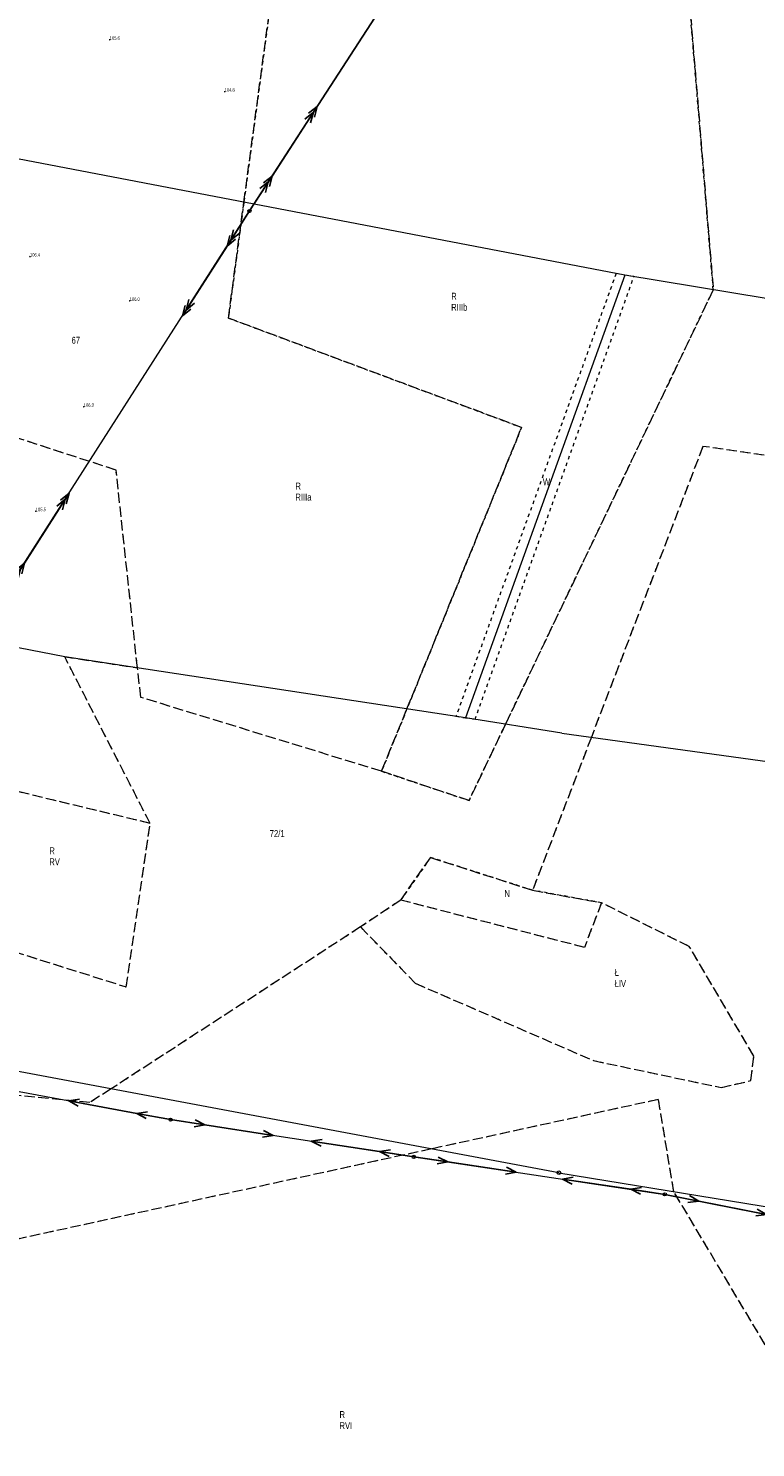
# Model space of a CAD drawing. Header units: inches. Extents: x 6497603 to 6502483, y 5925790 to 5934357.
# Tile 42 of 256: x 6499505 to 6499663, y 5926467 to 5926775. Entities that reach past the tile are written whole.
import ezdxf
from ezdxf.enums import TextEntityAlignment as Align

# ---------------------------------------------------------------- set-up
doc = ezdxf.new("R2010")
doc.units = ezdxf.units.IN
doc.header["$MEASUREMENT"] = 0
for name, pattern in [('219-1000', [0, 0]), ('egkk-1000', [3, 2.25, -0.75]), ('egug-1000', [1.5, 0.75, -0.75]), ('suep_nn_1000', [0, 0]), ('suep_sn_1000', [0, 0])]:
    doc.linetypes.add(name, pattern=pattern)
for name, color, linetype in [('202-punkt graniczny', 7, 'Continuous'), ('203-punkt graniczny', 7, 'Continuous'), ('209-oznaczenie konturu klasyfikacyjnego', 7, 'Continuous'), ('210-oznaczenie konturu użytku gruntowego', 7, 'Continuous'), ('211-numer działki ewidencyjnej', 7, 'Continuous'), ('217-kontur klasyfikacyjny', 7, 'Continuous'), ('218-kontur użytku gruntowego', 7, 'Continuous'), ('219-działka ewidencyjna', 7, 'Continuous'), ('pikieta naturalna', 7, 'Continuous'), ('pikieta naturalna-Atr2', 7, 'Continuous'), ('przewód elektroenergetyczny niskiego napięcia', 7, 'Continuous'), ('przewód elektroenergetyczny średniego napięcia', 7, 'Continuous'), ('słup przewodów napowietrznych', 7, 'Continuous')]:
    doc.layers.add(name, color=color, linetype=linetype)
doc.styles.get("Standard").update_dxf_attribs({"font": 'arial.ttf'})

# ---------------------------------------------------------------- blocks, each defined once
blk = doc.blocks.new('203')
at = {"linetype": 'Continuous', "lineweight": 0}
h = blk.add_hatch(color=0, dxfattribs=at)
edge = h.paths.add_edge_path()
edge.add_arc((0, 0), 0.09, 0, 360)
blk = doc.blocks.new('202')
at = {"color": 0, "linetype": 'Continuous', "lineweight": 0}
blk.add_circle((0, 0), 0.4, dxfattribs=at)
blk = doc.blocks.new('US15')
at = {"color": 0, "linetype": 'Continuous', "lineweight": 13}
blk.add_circle((0, 0), 0.35, dxfattribs=at)
blk = doc.blocks.new('PW01')
at = {"linetype": 'Continuous', "lineweight": 13}
h = blk.add_hatch(color=0, dxfattribs=at)
edge = h.paths.add_edge_path()
edge.add_arc((0, 0), 0.18, 0, 360)
blk = doc.blocks.new('SUEP1')
at = {"color": 0, "linetype": 'Continuous'}
for p, q in [((0, 0), (7.5, 0)), ((7.5, 0), (5.25, 0.75)), ((7.5, 0), (5.25, -0.75)), ((7.5, 0), (22.5, 0)), ((22.5, 0), (20.25, 0.75)), ((22.5, 0), (20.25, -0.75))]:
    blk.add_line(p, q, dxfattribs=at)
blk = doc.blocks.new('SUEP2')
at = {"color": 0, "linetype": 'Continuous'}
for p, q in [((0, 0), (9.04, 0)), ((7.54, 0), (5.29, 0.75)), ((7.54, 0), (5.29, -0.75)), ((9.04, 0), (6.79, 0.75)), ((9.04, 0), (6.79, -0.75)), ((9.04, 0), (27.04, 0)), ((25.54, 0), (23.29, 0.75)), ((25.54, 0), (23.29, -0.75)), ((27.04, 0), (24.79, 0.75)), ((27.04, 0), (24.79, -0.75))]:
    blk.add_line(p, q, dxfattribs=at)

msp = doc.modelspace()

# ---------------------------------------------------------------- linework, layer by layer
at = {"layer": '217-kontur klasyfikacyjny', "color": 3, "linetype": 'egkk-1000', "lineweight": 18, "flags": 128}
for points in [[(6499551.46, 5926737.46), (6499568.1, 5926861.79)], [(6499642.94, 5926843.93), (6499653.33, 5926718.47)], [(6499548.1, 5926712.32), (6499551.46, 5926737.46)], [(6499653.33, 5926718.47), (6499608.25, 5926624.15)], [(6499611.73, 5926688.57), (6499548.1, 5926712.32)], [(6499523.73, 5926679.31), (6499455.37, 5926701.51)], [(6499586.85, 5926627.46), (6499611.73, 5926688.57)], [(6499651.1, 5926684.46), (6499626.87, 5926621.32)], [(6499700.02, 5926677.4), (6499651.1, 5926684.46)], [(6499528.36, 5926636.38), (6499523.73, 5926679.31)], [(6499531.11, 5926602.6), (6499512.57, 5926638.79)], [(6499512.57, 5926638.79), (6499528.36, 5926636.38)], [(6499529.12, 5926629.95), (6499528.36, 5926636.38)], [(6499581.33, 5926613.92), (6499529.12, 5926629.95)], [(6499581.33, 5926613.92), (6499586.85, 5926627.46)], [(6499608.25, 5926624.15), (6499600.32, 5926607.57)], [(6499626.87, 5926621.32), (6499614.1, 5926588.08)], [(6499531.11, 5926602.6), (6499490.08, 5926612.46)], [(6499600.32, 5926607.57), (6499581.33, 5926613.92)], [(6499525.94, 5926567.08), (6499531.11, 5926602.6)], [(6499585.5, 5926585.94), (6499591.99, 5926595.19)], [(6499591.99, 5926595.19), (6499614.1, 5926588.08)], [(6499614.1, 5926588.08), (6499629.07, 5926585.36)], [(6499585.5, 5926585.94), (6499576.77, 5926580.11)], [(6499625.36, 5926575.66), (6499585.5, 5926585.94)], [(6499629.07, 5926585.36), (6499625.36, 5926575.66)], [(6499648.12, 5926575.86), (6499629.07, 5926585.36)], [(6499481.46, 5926581.12), (6499525.94, 5926567.08)], [(6499576.77, 5926580.11), (6499522.66, 5926544.96)], [(6499576.77, 5926580.11), (6499588.66, 5926567.89)], [(6499662.15, 5926552.07), (6499648.12, 5926575.86)], [(6499588.66, 5926567.89), (6499627.33, 5926551.1)], [(6499518.05, 5926541.98), (6499404.5, 5926552.89)], [(6499627.33, 5926551.1), (6499655.03, 5926545.25)], [(6499661.48, 5926546.75), (6499662.15, 5926552.07)], [(6499655.03, 5926545.25), (6499661.48, 5926546.75)], [(6499522.66, 5926544.96), (6499518.05, 5926541.98)], [(6499641.42, 5926542.65), (6499592.23, 5926531.92)], [(6499644.78, 5926522.62), (6499641.42, 5926542.65)], [(6499592.23, 5926531.92), (6499357.25, 5926480.69)], [(6499678.42, 5926466.18), (6499644.78, 5926522.62)]]:
    msp.add_lwpolyline(points, dxfattribs=at)
at = {"layer": '218-kontur użytku gruntowego', "color": 3, "linetype": 'egug-1000', "lineweight": 18, "flags": 128}
for points in [[(6499568.1, 5926861.79), (6499551.46, 5926737.46)], [(6499653.33, 5926718.47), (6499642.94, 5926843.93)], [(6499551.46, 5926737.46), (6499548.1, 5926712.32)], [(6499632.24, 5926722), (6499597.49, 5926625.85)], [(6499601.65, 5926625.2), (6499636.09, 5926721.32)], [(6499634.13, 5926721.64), (6499632.24, 5926722)], [(6499636.09, 5926721.32), (6499634.13, 5926721.64)], [(6499608.25, 5926624.15), (6499653.33, 5926718.47)], [(6499548.1, 5926712.32), (6499611.73, 5926688.57)], [(6499523.73, 5926679.31), (6499455.37, 5926701.51)], [(6499611.73, 5926688.57), (6499586.85, 5926627.46)], [(6499651.1, 5926684.46), (6499626.87, 5926621.32)], [(6499700.02, 5926677.4), (6499651.1, 5926684.46)], [(6499528.36, 5926636.38), (6499523.73, 5926679.31)], [(6499531.11, 5926602.6), (6499512.57, 5926638.79)], [(6499512.57, 5926638.79), (6499528.36, 5926636.38)], [(6499529.12, 5926629.95), (6499528.36, 5926636.38)], [(6499581.33, 5926613.92), (6499529.12, 5926629.95)], [(6499586.85, 5926627.46), (6499581.33, 5926613.92)], [(6499597.49, 5926625.85), (6499599.58, 5926625.53)], [(6499599.58, 5926625.53), (6499601.65, 5926625.2)], [(6499600.32, 5926607.57), (6499608.25, 5926624.15)], [(6499626.87, 5926621.32), (6499614.1, 5926588.08)], [(6499531.11, 5926602.6), (6499490.08, 5926612.46)], [(6499581.33, 5926613.92), (6499600.32, 5926607.57)], [(6499525.94, 5926567.08), (6499531.11, 5926602.6)], [(6499591.99, 5926595.19), (6499585.5, 5926585.94)], [(6499614.1, 5926588.08), (6499591.99, 5926595.19)], [(6499629.07, 5926585.36), (6499614.1, 5926588.08)], [(6499585.5, 5926585.94), (6499576.77, 5926580.11)], [(6499625.36, 5926575.66), (6499585.5, 5926585.94)], [(6499629.07, 5926585.36), (6499625.36, 5926575.66)], [(6499648.12, 5926575.86), (6499629.07, 5926585.36)], [(6499481.46, 5926581.12), (6499525.94, 5926567.08)], [(6499576.77, 5926580.11), (6499522.66, 5926544.96)], [(6499576.77, 5926580.11), (6499588.66, 5926567.89)], [(6499662.15, 5926552.07), (6499648.12, 5926575.86)], [(6499588.66, 5926567.89), (6499627.33, 5926551.1)], [(6499518.05, 5926541.98), (6499404.5, 5926552.89)], [(6499627.33, 5926551.1), (6499655.03, 5926545.25)], [(6499661.48, 5926546.75), (6499662.15, 5926552.07)], [(6499655.03, 5926545.25), (6499661.48, 5926546.75)], [(6499522.66, 5926544.96), (6499518.05, 5926541.98)], [(6499641.42, 5926542.65), (6499592.23, 5926531.92)], [(6499644.78, 5926522.62), (6499641.42, 5926542.65)], [(6499592.23, 5926531.92), (6499357.25, 5926480.69)], [(6499678.42, 5926466.18), (6499644.78, 5926522.62)]]:
    msp.add_lwpolyline(points, dxfattribs=at)
at = {"layer": '219-działka ewidencyjna', "color": 3, "linetype": '219-1000', "lineweight": 18, "flags": 128}
for points in [[(6499634.13, 5926721.64), (6499481.86, 5926750.77)], [(6499634.13, 5926721.64), (6499599.58, 5926625.53)], [(6499787.5, 5926696.27), (6499634.13, 5926721.64)], [(6499512.57, 5926638.79), (6499430.23, 5926654.76)], [(6499599.58, 5926625.53), (6499512.57, 5926638.79)], [(6499620.43, 5926622.22), (6499599.58, 5926625.53)], [(6499620.43, 5926622.22), (6499739.58, 5926605.79)], [(6499619.82, 5926526.75), (6499497.03, 5926549.77)], [(6499619.82, 5926526.75), (6499724.51, 5926509.61)]]:
    msp.add_lwpolyline(points, dxfattribs=at)
at = {"layer": 'przewód elektroenergetyczny niskiego napięcia', "color": 1, "linetype": 'suep_nn_1000', "lineweight": 18, "flags": 128}
for points in [[(6499482.28, 5926548.12), (6499535.57, 5926538.27)], [(6499535.57, 5926538.27), (6499588.33, 5926530.18)], [(6499588.33, 5926530.18), (6499642.84, 5926522.05)], [(6499642.84, 5926522.05), (6499692.02, 5926512.31)]]:
    msp.add_lwpolyline(points, dxfattribs=at)
at = {"layer": 'przewód elektroenergetyczny średniego napięcia', "color": 1, "linetype": 'suep_sn_1000', "lineweight": 18, "flags": 128}
for points in [[(6499552.67, 5926735.57), (6499594.76, 5926800.62)], [(6499594.76, 5926800.62), (6499552.67, 5926735.57)], [(6499498.95, 5926651.48), (6499552.67, 5926735.57)]]:
    msp.add_lwpolyline(points, dxfattribs=at)

# ---------------------------------------------------------------- block references
at = {"layer": '202-punkt graniczny', "color": 7, "linetype": 'Continuous', "lineweight": 18}
msp.add_blockref('202', (6499619.82, 5926526.75), dxfattribs=at)
at = {"layer": '203-punkt graniczny', "color": 3, "linetype": 'Continuous', "lineweight": 18}
for p in [(6499634.13, 5926721.64), (6499512.57, 5926638.79), (6499599.58, 5926625.53), (6499620.43, 5926622.22)]:
    msp.add_blockref('203', p, dxfattribs=at)
at = {"layer": 'pikieta naturalna', "color": 7, "linetype": 'Continuous', "lineweight": 13}
for p in [(6499522.35, 5926772.76), (6499547.29, 5926761.48), (6499505.03, 5926725.67), (6499526.68, 5926716.06), (6499516.71, 5926693.06), (6499506.3, 5926670.38)]:
    msp.add_blockref('PW01', p, dxfattribs=at)
at = {"layer": 'przewód elektroenergetyczny niskiego napięcia', "color": 1, "linetype": 'Continuous', "lineweight": 18}
for p, rotation in [((6499535.57, 5926538.27), 169.528), ((6499535.57, 5926538.27), 351.282), ((6499588.33, 5926530.18), 171.282), ((6499588.33, 5926530.18), 351.5170000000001), ((6499642.84, 5926522.05), 171.517), ((6499642.84, 5926522.05), 348.798)]:
    msp.add_blockref('SUEP1', p, dxfattribs=dict(at, rotation=rotation))
at = {"layer": 'przewód elektroenergetyczny średniego napięcia', "color": 1, "linetype": 'Continuous', "lineweight": 18}
for p, rotation in [((6499552.67, 5926735.57), 57.09499999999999), ((6499552.67, 5926735.57), 237.428), ((6499498.95, 5926651.48), 57.428)]:
    msp.add_blockref('SUEP2', p, dxfattribs=dict(at, rotation=rotation))
at = {"layer": 'słup przewodów napowietrznych', "color": 7, "linetype": 'Continuous', "lineweight": 18}
for p in [(6499552.67, 5926735.57), (6499535.57, 5926538.27), (6499588.33, 5926530.18), (6499642.84, 5926522.05)]:
    msp.add_blockref('US15', p, dxfattribs=at)

# ---------------------------------------------------------------- texts
at = {"layer": '209-oznaczenie konturu klasyfikacyjnego', "color": 3, "linetype": 'Continuous', "lineweight": 18, "width": 0.79}
for s, p in [('RIIIb', (6499596.45, 5926715.41)), ('RIIIa', (6499562.63, 5926674.19)), ('RV', (6499509.23, 5926595.01)), ('ŁIV', (6499631.92, 5926568.58)), ('RVI', (6499572.21, 5926472.58))]:
    msp.add_text(s, height=1.5, dxfattribs=at).set_placement(p, align=Align.TOP_LEFT)
at = {"layer": '210-oznaczenie konturu użytku gruntowego', "color": 3, "linetype": 'Continuous', "lineweight": 18, "width": 0.79}
for s, p in [('R', (6499596.46, 5926716.31)), ('R', (6499562.64, 5926675.09)), ('W', (6499616.35, 5926676.01)), ('R', (6499509.24, 5926595.91)), ('N', (6499608, 5926586.62)), ('Ł', (6499631.93, 5926569.48)), ('R', (6499572.22, 5926473.48))]:
    msp.add_text(s, height=1.5, dxfattribs=at).set_placement(p)
at = {"layer": '211-numer działki ewidencyjnej', "color": 3, "linetype": 'Continuous', "lineweight": 18, "width": 0.79}
msp.add_text('67', height=1.5, dxfattribs=at).set_placement((6499514.07, 5926706.75))
msp.add_text('72/1', height=1.5, dxfattribs=at).set_placement((6499557.07, 5926601.14), align=Align.TOP_LEFT)
at = {"layer": 'pikieta naturalna-Atr2', "color": 7, "width": 0.667}
for s, p in [('105.6', (6499522.35, 5926772.76)), ('104.8', (6499547.29, 5926761.48)), ('106.4', (6499505.03, 5926725.67)), ('106.0', (6499526.68, 5926716.06)), ('106.3', (6499516.71, 5926693.06)), ('105.5', (6499506.3, 5926670.38))]:
    msp.add_text(s, height=0.75, dxfattribs=at).set_placement(p)

doc.saveas('drawing.dxf')
